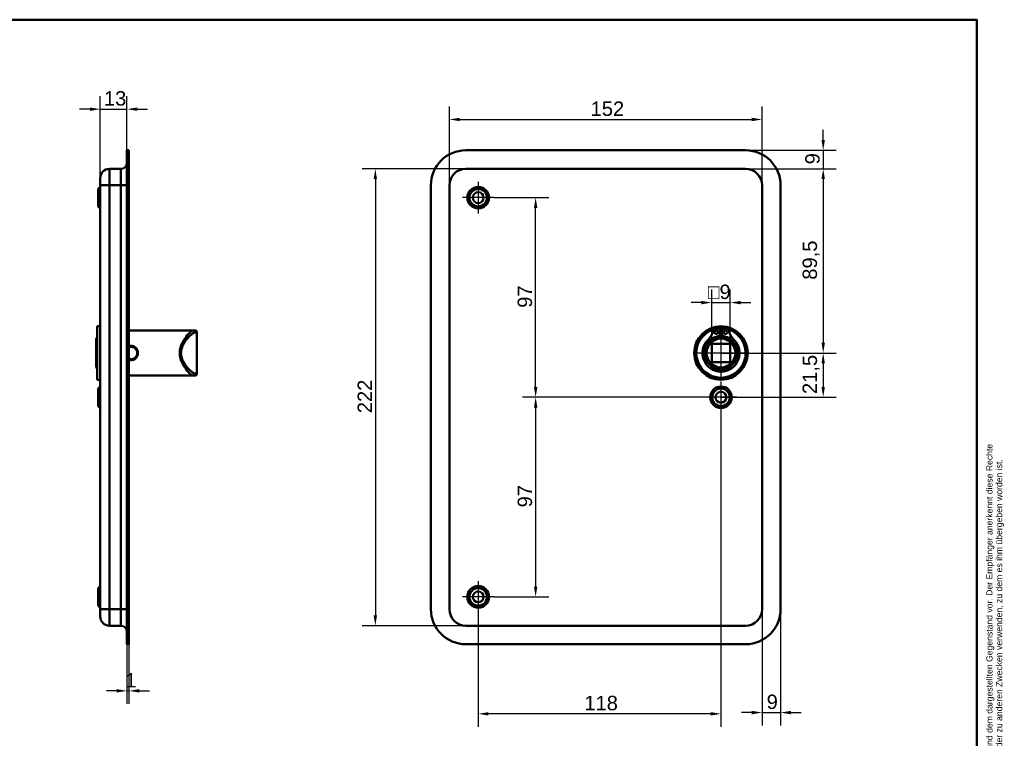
# Model space of a CAD drawing. Header units: millimetres. Extents: x 20 to 833, y 20 to 574.
# Tile 6 of 6: x 355 to 833, y 225 to 574. Entities that reach past the tile are written whole.
import ezdxf
from ezdxf.enums import TextEntityAlignment as Align

# ---------------------------------------------------------------- set-up
doc = ezdxf.new("R2010")
doc.units = ezdxf.units.MM
doc.header["$LTSCALE"] = 2
for name, color, linetype, lineweight in [('Bemaßungen(DIN)', 7, 'Continuous', 25), ('Mittelpunktmarkierung(DIN)', 7, 'Continuous', 25), ('Sichtbare Kanten(DIN)', 7, 'Continuous', 50), ('Sichtbare tangentiale Kanten(DIN)', 7, 'Continuous', 50), ('Skizziergeometrie(DIN)', 7, 'Continuous', 50), ('Skizzierlinie(DIN)', 7, 'Continuous', 25), ('Symbole(DIN)', 7, 'Continuous', 25)]:
    doc.layers.add(name, color=color, linetype=linetype, lineweight=lineweight)
doc.styles.add('Aktuell-DIN', font='arial.ttf')
doc.styles.add('STANDARD-DIN~0', font='arial.ttf')
doc.styles.add('Textstil10', font='arial.ttf')
doc.styles.add('Textstil41', font='arial.ttf', dxfattribs={"width": 0.8})
doc.styles.add('Textstil83', font='arial.ttf', dxfattribs={"width": 0.8})
doc.dimstyles.new('CAD-LAN', dxfattribs={"dimscale": 2, "dimtxt": 3.5, "dimasz": 2.5, "dimexe": 3.175, "dimexo": 0, "dimgap": 0.8, "dimtad": 1, "dimrnd": 1e-08, "dimtxsty": 'STANDARD-DIN~0', "dimcen": 0.09, "dimdle": 10, "dimclrd": 250, "dimclre": 250, "dimclrt": 250, "dimadec": 0, "dimazin": 2, "dimtfac": 1, "dimtmove": 0, "dimatfit": 3, "dimfxl": 1, "dimtolj": 1, "dimtzin": 0, "dimlwd": 25, "dimlwe": 25, "dimarcsym": 0})

# ---------------------------------------------------------------- blocks, each defined once
blk = doc.blocks.new('Ränder Standardrahmen')
at = {"layer": 'Skizziergeometrie(DIN)', "flags": 128}
blk.add_lwpolyline([(10, 10), (10, 287), (410, 287), (410, 10), (10, 10)], dxfattribs=at)
blk = doc.blocks.new('Schriftfelder Heusser')
at = {"layer": 'Skizziergeometrie(DIN)'}
for p, q in [((101, 229.92), (101, 236.92)), ((101, 236.92), (291, 236.92)), ((111, 229.92), (111, 236.92)), ((123, 229.92), (123, 236.92)), ((232, 229.92), (232, 236.92)), ((256, 229.92), (256, 236.92)), ((291, 236.92), (291, 229.92)), ((101, 191.42), (101, 229.92)), ((101, 229.92), (291, 229.92)), ((111, 229.92), (111, 221.42)), ((123, 229.92), (123, 221.42)), ((232, 229.92), (232, 221.42)), ((256, 229.92), (256, 221.42)), ((291, 229.92), (291, 191.42)), ((101, 221.42), (291, 221.42)), ((150, 221.42), (150, 204.42)), ((198.85, 221.42), (198.85, 204.42)), ((216.35, 221.42), (216.35, 204.42)), ((238.35, 221.42), (238.35, 204.42)), ((278, 221.42), (278, 191.42)), ((278, 208.67), (291, 208.67)), ((101, 204.42), (291, 204.42)), ((142, 204.42), (142, 191.42)), ((236, 204.42), (236, 191.42)), ((278, 200.17), (291, 200.17)), ((291, 191.42), (101, 191.42))]:
    blk.add_line(p, q, dxfattribs=at)
at = {"layer": 'Skizzierlinie(DIN)'}
for p, q in [((113.5, 221.42), (113.5, 204.42)), ((118, 221.42), (118, 204.42)), ((162.35, 221.42), (162.35, 204.42)), ((166.85, 221.42), (166.85, 204.42)), ((113.5, 217.17), (150, 217.17)), ((162.35, 217.17), (278, 217.17)), ((113.5, 212.92), (150, 212.92)), ((162.35, 212.92), (278, 212.92)), ((113.5, 208.67), (150, 208.67)), ((162.35, 208.67), (278, 208.67))]:
    blk.add_line(p, q, dxfattribs=at)
for centre in [(115.75, 219.25), (164.6, 219.25), (115.75, 215.04), (164.6, 215.04), (115.75, 210.79), (164.6, 210.79), (115.75, 206.54), (164.6, 206.54)]:
    blk.add_circle(centre, 1.75, dxfattribs=at)
at = {"layer": 'Symbole(DIN)', "color": 7, "insert": (293.33, 191.7), "char_height": 1.5, "width": 182.3003, "attachment_point": 1, "rotation": 90, "line_spacing_factor": 0.944221, "style": 'Aktuell-DIN'}
blk.add_mtext('\\fArial|b0|i0;\\H1.5000;Die Schlossfabrik Heusser AG ist Eigentümerin dieses Dokumentes und behält sich alle Rechte an diesem und dem dargestellten Gegenstand vor. Der Empfänger anerkennt diese Rechte\\Pund wird das Dokument nicht ohne schriftliche Ermächtigung der Eigentümerin Dritten zugänglich machen oder zu anderen Zwecken verwenden, zu dem es ihm übergeben worden ist.\\P ', dxfattribs=at)
at = {"layer": 'Symbole(DIN)', "color": 179, "true_color": 0x262659, "style": 'Aktuell-DIN'}
for s, insert, char_height, attachment_point in [('Material', (265.02, 225.62), 2.489, 5), ('Pos.', (106, 227), 2.489, 2), ('Menge', (117, 227), 2.489, 2), ('Benennung', (125.81, 225.38), 2.489, 4), ('B-Nummer', (234.74, 225.62), 2.489, 4), ('\\fArial|b0|i0;Gezeichnet', (200.05, 219.23), 2, 4), ('\\fArial|b0|i0;a', (115.81, 219.53), 2, 5), ('\\fArial|b0|i0;e', (164.54, 219.53), 2, 5), ('\\fArial|b0|i0;b', (115.75, 215), 2, 5), ('\\fArial|b0|i0;f', (164.55, 215.06), 2, 5), ('\\fArial|b0|i0;Freigegeben', (199.92, 216), 2, 1), ('\\fArial|b0|i0;c', (115.75, 211.01), 2, 5), ('\\fArial|b0|i0;g', (164.63, 211.05), 2, 5), ('\\fArial|b0|i0;Projekt', (200, 211.98), 2, 1), ('\\fArial|b0|i0;d', (115.76, 206.55), 2, 5), ('\\fArial|b0|i0;h', (164.55, 206.57), 2, 5), ('\\fArial|b0|i0;CAD-Nr.', (200, 207.5), 2, 1), ('\\fArial|b0|i0;\\H2.0000;Massstab', (284.39, 206.37), 2, 5), ('\\fArial|b0|i0;\\H2.0000;Baugruppe', (143.1, 203.73), 2, 1), ('\\fArial|b0|i0;Zeichnungs-Nr.', (237, 203.5), 2, 1), ('\\fArial|b0|i0;\\H2.5000;4853 Murgenthal', (113.33, 192.46), 2.5, 7)]:
    blk.add_mtext(s, dxfattribs=dict(at, insert=insert, char_height=char_height, attachment_point=attachment_point))
at = {"layer": 'Symbole(DIN)', "color": 179, "true_color": 0x262659, "attachment_point": 5, "style": 'Aktuell-DIN'}
for s, insert, char_height, width in [('Änd.', (107.21, 213), 2.489, 12.3494), ('Änd.', (156.12, 212.76), 2.489, 12.3494), ('\\fArial|b0|i0;Änderung', (284.51, 202.33), 2, 12.1143)]:
    blk.add_mtext(s, dxfattribs=dict(at, insert=insert, char_height=char_height, width=width))
at = {"layer": 'Symbole(DIN)', "color": 7, "insert": (143.1, 196.62), "char_height": 4.5, "width": 90.18, "attachment_point": 4, "style": 'Aktuell-DIN'}
blk.add_mtext('\\fArial|b0|i0;\\W0.90;\\H4.5000;Heusser-Muschel Serie 3  EN179', dxfattribs=at)
at = {"layer": 'Symbole(DIN)', "color": 179, "true_color": 0x262659, "style": 'Textstil10'}
blk.add_attdef('ERSTELLUNGSDATUM_001', (217.26, 218.29), '', height=2, dxfattribs=at)
at = {"layer": 'Symbole(DIN)', "color": 179, "true_color": 0x262659}
for tag, height, style, p in [('AUTOR', 2.49, 'Aktuell-DIN', (240.03, 219.26)), ('KONTROLLDATUM', 2, 'Textstil10', (217.42, 215.04)), ('KONTROLLIERT_VON', 2, 'Textstil10', (239.98, 215.05))]:
    blk.add_attdef(tag, text='', height=height, dxfattribs=dict(at, style=style)).set_placement(p, align=Align.MIDDLE_LEFT)
at = {"layer": 'Symbole(DIN)', "color": 7, "style": 'Textstil83', "width": 0.8}
blk.add_attdef('Anfänglicher_Ansichtsmaßstab_001', (281.57, 213.34), '', height=2.3, dxfattribs=at)
at = {"layer": 'Symbole(DIN)', "color": 179, "true_color": 0x262659, "style": 'Textstil10'}
blk.add_attdef('PROJEKT', text='', height=2, dxfattribs=at).set_placement((217.77, 209.72), align=Align.BOTTOM_LEFT)
at = {"layer": 'Symbole(DIN)', "color": 7, "style": 'Textstil41', "width": 0.8}
blk.add_attdef('STATUS', text='', height=5, dxfattribs=at).set_placement((284.53, 195.86), align=Align.MIDDLE_CENTER)
blk = doc.blocks.new('*D8')
at = {"layer": 'Bemaßungen(DIN)', "color": 250, "linetype": 'Continuous', "lineweight": 25, "true_color": 0x3f3f3f, "transparency": 16777216}
for p, q in [((707.69, 501.52), (751.73, 501.52)), ((745.38, 496.52), (745.38, 417.02)), ((695.69, 412.02), (751.73, 412.02))]:
    blk.add_line(p, q, dxfattribs=at)
at = {"layer": 'Bemaßungen(DIN)', "color": 250, "linetype": 'Continuous', "true_color": 0x3f3f3f, "transparency": 16777216}
for points in [[(744.55, 496.52), (746.21, 496.52), (745.38, 501.52)], [(744.55, 417.02), (746.21, 417.02), (745.38, 412.02)]]:
    blk.add_solid(points, dxfattribs=at)
at = {"layer": 'Defpoints', "color": 0, "linetype": 'Continuous', "transparency": 16777216}
for p in [(707.69, 501.52), (695.69, 412.02), (745.38, 412.02)]:
    blk.add_point(p, dxfattribs=at)
at = {"layer": 'Bemaßungen(DIN)', "color": 250, "linetype": 'Continuous', "lineweight": 25, "true_color": 0x3f3f3f, "transparency": 16777216, "insert": (735.37, 447.64), "char_height": 7, "attachment_point": 1, "rotation": 90, "style": 'STANDARD-DIN~0'}
blk.add_mtext('\\A1;89,5', dxfattribs=at)
blk = doc.blocks.new('*D9')
at = {"layer": 'Bemaßungen(DIN)', "color": 250, "linetype": 'Continuous', "lineweight": 25, "true_color": 0x3f3f3f, "transparency": 16777216}
for p, q in [((695.69, 412.02), (751.73, 412.02)), ((745.38, 407.02), (745.38, 395.52)), ((695.69, 390.52), (751.73, 390.52))]:
    blk.add_line(p, q, dxfattribs=at)
at = {"layer": 'Bemaßungen(DIN)', "color": 250, "linetype": 'Continuous', "true_color": 0x3f3f3f, "transparency": 16777216}
for points in [[(744.55, 407.02), (746.21, 407.02), (745.38, 412.02)], [(744.55, 395.52), (746.21, 395.52), (745.38, 390.52)]]:
    blk.add_solid(points, dxfattribs=at)
at = {"layer": 'Defpoints', "color": 0, "linetype": 'Continuous', "transparency": 16777216}
for p in [(695.69, 412.02), (695.69, 390.52), (745.38, 390.52)]:
    blk.add_point(p, dxfattribs=at)
at = {"layer": 'Bemaßungen(DIN)', "color": 250, "linetype": 'Continuous', "lineweight": 25, "true_color": 0x3f3f3f, "transparency": 16777216, "insert": (735.37, 392.09), "char_height": 7, "attachment_point": 1, "rotation": 90, "style": 'STANDARD-DIN~0'}
blk.add_mtext('\\A1;21,5', dxfattribs=at)
blk = doc.blocks.new('*D10')
at = {"layer": 'Bemaßungen(DIN)', "color": 250, "linetype": 'Continuous', "lineweight": 25, "true_color": 0x3f3f3f, "transparency": 16777216}
for p, q in [((745.38, 515.52), (745.38, 520.52)), ((707.69, 510.52), (751.73, 510.52)), ((745.38, 510.52), (745.38, 501.52)), ((707.69, 501.52), (751.73, 501.52)), ((745.38, 496.52), (745.38, 491.52))]:
    blk.add_line(p, q, dxfattribs=at)
at = {"layer": 'Bemaßungen(DIN)', "color": 250, "linetype": 'Continuous', "true_color": 0x3f3f3f, "transparency": 16777216}
for points in [[(744.55, 515.52), (746.21, 515.52), (745.38, 510.52)], [(744.55, 496.52), (746.21, 496.52), (745.38, 501.52)]]:
    blk.add_solid(points, dxfattribs=at)
at = {"layer": 'Defpoints', "color": 0, "linetype": 'Continuous', "transparency": 16777216}
for p in [(707.69, 510.52), (707.69, 501.52), (745.38, 501.52)]:
    blk.add_point(p, dxfattribs=at)
at = {"layer": 'Bemaßungen(DIN)', "color": 250, "linetype": 'Continuous', "lineweight": 25, "true_color": 0x3f3f3f, "transparency": 16777216, "insert": (736.63, 503.71), "char_height": 7, "attachment_point": 1, "rotation": 90, "style": 'STANDARD-DIN~0'}
blk.add_mtext('\\A1;9', dxfattribs=at)
blk = doc.blocks.new('*D11')
at = {"layer": 'Bemaßungen(DIN)', "color": 250, "linetype": 'Continuous', "lineweight": 25, "true_color": 0x3f3f3f, "transparency": 16777216}
for p, q in [((585.34, 487.52), (611.96, 487.52)), ((605.61, 395.52), (605.61, 482.52)), ((695.69, 390.52), (599.26, 390.52))]:
    blk.add_line(p, q, dxfattribs=at)
at = {"layer": 'Bemaßungen(DIN)', "color": 250, "linetype": 'Continuous', "true_color": 0x3f3f3f, "transparency": 16777216}
for points in [[(604.78, 482.52), (606.45, 482.52), (605.61, 487.52)], [(604.78, 395.52), (606.45, 395.52), (605.61, 390.52)]]:
    blk.add_solid(points, dxfattribs=at)
at = {"layer": 'Defpoints', "color": 0, "linetype": 'Continuous', "transparency": 16777216}
for p in [(585.34, 487.52), (605.61, 487.52), (695.69, 390.52)]:
    blk.add_point(p, dxfattribs=at)
at = {"layer": 'Bemaßungen(DIN)', "color": 250, "linetype": 'Continuous', "lineweight": 25, "true_color": 0x3f3f3f, "transparency": 16777216, "insert": (596.87, 434), "char_height": 7, "attachment_point": 1, "rotation": 90, "style": 'STANDARD-DIN~0'}
blk.add_mtext('\\A1;97', dxfattribs=at)
blk = doc.blocks.new('*D12')
at = {"layer": 'Bemaßungen(DIN)', "color": 250, "linetype": 'Continuous', "lineweight": 25, "true_color": 0x3f3f3f, "transparency": 16777216}
for p, q in [((695.69, 390.52), (599.26, 390.52)), ((605.61, 385.52), (605.61, 298.52)), ((585.34, 293.52), (611.96, 293.52))]:
    blk.add_line(p, q, dxfattribs=at)
at = {"layer": 'Bemaßungen(DIN)', "color": 250, "linetype": 'Continuous', "true_color": 0x3f3f3f, "transparency": 16777216}
for points in [[(604.78, 385.52), (606.45, 385.52), (605.61, 390.52)], [(604.78, 298.52), (606.45, 298.52), (605.61, 293.52)]]:
    blk.add_solid(points, dxfattribs=at)
at = {"layer": 'Defpoints', "color": 0, "linetype": 'Continuous', "transparency": 16777216}
for p in [(695.69, 390.52), (585.34, 293.52), (605.61, 293.52)]:
    blk.add_point(p, dxfattribs=at)
at = {"layer": 'Bemaßungen(DIN)', "color": 250, "linetype": 'Continuous', "lineweight": 25, "true_color": 0x3f3f3f, "transparency": 16777216, "insert": (596.87, 337), "char_height": 7, "attachment_point": 1, "rotation": 90, "style": 'STANDARD-DIN~0'}
blk.add_mtext('\\A1;97', dxfattribs=at)
blk = doc.blocks.new('*D13')
at = {"layer": 'Bemaßungen(DIN)', "color": 250, "linetype": 'Continuous', "lineweight": 25, "true_color": 0x3f3f3f, "transparency": 16777216}
for p, q in [((563.69, 493.52), (563.69, 531.87)), ((715.69, 493.52), (715.69, 531.87)), ((568.69, 525.52), (710.69, 525.52))]:
    blk.add_line(p, q, dxfattribs=at)
at = {"layer": 'Bemaßungen(DIN)', "color": 250, "linetype": 'Continuous', "true_color": 0x3f3f3f, "transparency": 16777216}
for points in [[(568.69, 526.35), (568.69, 524.68), (563.69, 525.52)], [(710.69, 526.35), (710.69, 524.68), (715.69, 525.52)]]:
    blk.add_solid(points, dxfattribs=at)
at = {"layer": 'Defpoints', "color": 0, "linetype": 'Continuous', "transparency": 16777216}
for p in [(715.69, 525.52), (563.69, 493.52), (715.69, 493.52)]:
    blk.add_point(p, dxfattribs=at)
at = {"layer": 'Bemaßungen(DIN)', "color": 250, "linetype": 'Continuous', "lineweight": 25, "true_color": 0x3f3f3f, "transparency": 16777216, "insert": (632.32, 534.26), "char_height": 7, "attachment_point": 1, "style": 'STANDARD-DIN~0'}
blk.add_mtext('\\A1;152', dxfattribs=at)
blk = doc.blocks.new('*D14')
at = {"layer": 'Bemaßungen(DIN)', "color": 250, "linetype": 'Continuous', "lineweight": 25, "true_color": 0x3f3f3f, "transparency": 16777216}
for p, q in [((571.69, 501.52), (521.34, 501.52)), ((527.69, 496.52), (527.69, 284.52)), ((571.69, 279.52), (521.34, 279.52))]:
    blk.add_line(p, q, dxfattribs=at)
at = {"layer": 'Bemaßungen(DIN)', "color": 250, "linetype": 'Continuous', "true_color": 0x3f3f3f, "transparency": 16777216}
for points in [[(526.86, 496.52), (528.52, 496.52), (527.69, 501.52)], [(526.86, 284.52), (528.52, 284.52), (527.69, 279.52)]]:
    blk.add_solid(points, dxfattribs=at)
at = {"layer": 'Defpoints', "color": 0, "linetype": 'Continuous', "transparency": 16777216}
for p in [(571.69, 501.52), (527.69, 279.52), (571.69, 279.52)]:
    blk.add_point(p, dxfattribs=at)
at = {"layer": 'Bemaßungen(DIN)', "color": 250, "linetype": 'Continuous', "lineweight": 25, "true_color": 0x3f3f3f, "transparency": 16777216, "insert": (519.06, 382.76), "char_height": 7, "attachment_point": 1, "rotation": 90, "style": 'STANDARD-DIN~0'}
blk.add_mtext('\\A1;222', dxfattribs=at)
blk = doc.blocks.new('*D15')
at = {"layer": 'Bemaßungen(DIN)', "color": 250, "linetype": 'Continuous', "lineweight": 25, "true_color": 0x3f3f3f, "transparency": 16777216}
for p, q in [((695.69, 382.87), (695.69, 230.33)), ((577.69, 285.87), (577.69, 230.33)), ((690.69, 236.68), (582.69, 236.68))]:
    blk.add_line(p, q, dxfattribs=at)
at = {"layer": 'Bemaßungen(DIN)', "color": 250, "linetype": 'Continuous', "true_color": 0x3f3f3f, "transparency": 16777216}
for points in [[(582.69, 237.51), (582.69, 235.84), (577.69, 236.68)], [(690.69, 237.51), (690.69, 235.84), (695.69, 236.68)]]:
    blk.add_solid(points, dxfattribs=at)
at = {"layer": 'Defpoints', "color": 0, "linetype": 'Continuous', "transparency": 16777216}
for p in [(695.69, 382.87), (577.69, 285.87), (577.69, 236.68)]:
    blk.add_point(p, dxfattribs=at)
at = {"layer": 'Bemaßungen(DIN)', "color": 250, "linetype": 'Continuous', "lineweight": 25, "true_color": 0x3f3f3f, "transparency": 16777216, "insert": (629.28, 245.42), "char_height": 7, "attachment_point": 1, "style": 'STANDARD-DIN~0'}
blk.add_mtext('\\A1;118', dxfattribs=at)
blk = doc.blocks.new('*D16')
at = {"layer": 'Bemaßungen(DIN)', "color": 250, "linetype": 'Continuous', "lineweight": 25, "true_color": 0x3f3f3f, "transparency": 16777216}
for p, q in [((715.69, 287.52), (715.69, 230.93)), ((724.69, 287.52), (724.69, 230.93)), ((710.69, 237.28), (705.69, 237.28)), ((715.69, 237.28), (724.69, 237.28)), ((729.69, 237.28), (734.69, 237.28))]:
    blk.add_line(p, q, dxfattribs=at)
at = {"layer": 'Bemaßungen(DIN)', "color": 250, "linetype": 'Continuous', "true_color": 0x3f3f3f, "transparency": 16777216}
for points in [[(710.69, 238.12), (710.69, 236.45), (715.69, 237.28)], [(729.69, 238.12), (729.69, 236.45), (724.69, 237.28)]]:
    blk.add_solid(points, dxfattribs=at)
at = {"layer": 'Defpoints', "color": 0, "linetype": 'Continuous', "transparency": 16777216}
for p in [(715.69, 287.52), (724.69, 287.52), (724.69, 237.28)]:
    blk.add_point(p, dxfattribs=at)
at = {"layer": 'Bemaßungen(DIN)', "color": 250, "linetype": 'Continuous', "lineweight": 25, "true_color": 0x3f3f3f, "transparency": 16777216, "insert": (717.89, 246.03), "char_height": 7, "attachment_point": 1, "style": 'STANDARD-DIN~0'}
blk.add_mtext('\\A1;9', dxfattribs=at)
blk = doc.blocks.new('*D17')
at = {"layer": 'Bemaßungen(DIN)', "color": 250, "linetype": 'Continuous', "lineweight": 25, "true_color": 0x3f3f3f, "transparency": 16777216}
for p, q in [((691.19, 416.52), (691.19, 442.87)), ((700.19, 416.52), (700.19, 442.87)), ((686.19, 436.52), (681.19, 436.52)), ((691.19, 436.52), (700.19, 436.52)), ((705.19, 436.52), (710.19, 436.52))]:
    blk.add_line(p, q, dxfattribs=at)
at = {"layer": 'Bemaßungen(DIN)', "color": 250, "linetype": 'Continuous', "true_color": 0x3f3f3f, "transparency": 16777216}
for points in [[(686.19, 437.35), (686.19, 435.68), (691.19, 436.52)], [(705.19, 437.35), (705.19, 435.68), (700.19, 436.52)]]:
    blk.add_solid(points, dxfattribs=at)
at = {"layer": 'Defpoints', "color": 0, "linetype": 'Continuous', "transparency": 16777216}
for p in [(700.19, 436.52), (691.19, 416.52), (700.19, 416.52)]:
    blk.add_point(p, dxfattribs=at)
at = {"layer": 'Bemaßungen(DIN)', "color": 250, "linetype": 'Continuous', "lineweight": 25, "true_color": 0x3f3f3f, "transparency": 16777216, "insert": (689.32, 445.26), "char_height": 7, "attachment_point": 1, "style": 'STANDARD-DIN~0'}
blk.add_mtext('\\A1;\\fAIGDT|b0|i0;\\H7.0000;o\\fArial|b0|i0;\\H7.0000;9', dxfattribs=at)
blk = doc.blocks.new('*D18')
at = {"layer": 'Bemaßungen(DIN)', "color": 250, "linetype": 'Continuous', "lineweight": 25, "true_color": 0x3f3f3f, "transparency": 16777216}
for p, q in [((393.95, 497.02), (393.95, 536.87)), ((406.95, 510.52), (406.95, 536.87)), ((388.95, 530.52), (383.95, 530.52)), ((393.95, 530.52), (406.95, 530.52)), ((411.95, 530.52), (416.95, 530.52))]:
    blk.add_line(p, q, dxfattribs=at)
at = {"layer": 'Bemaßungen(DIN)', "color": 250, "linetype": 'Continuous', "true_color": 0x3f3f3f, "transparency": 16777216}
for points in [[(388.95, 531.35), (388.95, 529.68), (393.95, 530.52)], [(411.95, 531.35), (411.95, 529.68), (406.95, 530.52)]]:
    blk.add_solid(points, dxfattribs=at)
at = {"layer": 'Defpoints', "color": 0, "linetype": 'Continuous', "transparency": 16777216}
for p in [(406.95, 530.52), (406.95, 510.52), (393.95, 497.02)]:
    blk.add_point(p, dxfattribs=at)
at = {"layer": 'Bemaßungen(DIN)', "color": 250, "linetype": 'Continuous', "lineweight": 25, "true_color": 0x3f3f3f, "transparency": 16777216, "insert": (395.77, 539.27), "char_height": 7, "attachment_point": 1, "style": 'STANDARD-DIN~0'}
blk.add_mtext('\\A1;13', dxfattribs=at)
blk = doc.blocks.new('*D19')
at = {"layer": 'Bemaßungen(DIN)', "color": 250, "linetype": 'Continuous', "lineweight": 25, "true_color": 0x3f3f3f, "transparency": 16777216}
for p, q in [((406.95, 270.52), (406.95, 241.51)), ((407.95, 270.52), (407.95, 241.51)), ((401.95, 247.86), (396.95, 247.86)), ((406.95, 247.86), (407.95, 247.86)), ((412.95, 247.86), (417.95, 247.86))]:
    blk.add_line(p, q, dxfattribs=at)
at = {"layer": 'Bemaßungen(DIN)', "color": 250, "linetype": 'Continuous', "true_color": 0x3f3f3f, "transparency": 16777216}
for points in [[(401.95, 248.69), (401.95, 247.02), (406.95, 247.86)], [(412.95, 248.69), (412.95, 247.02), (407.95, 247.86)]]:
    blk.add_solid(points, dxfattribs=at)
at = {"layer": 'Defpoints', "color": 0, "linetype": 'Continuous', "transparency": 16777216}
for p in [(406.95, 270.52), (407.95, 270.52), (407.95, 247.86)]:
    blk.add_point(p, dxfattribs=at)
at = {"layer": 'Bemaßungen(DIN)', "color": 250, "linetype": 'Continuous', "lineweight": 25, "true_color": 0x3f3f3f, "transparency": 16777216, "insert": (406.16, 256.49), "char_height": 7, "attachment_point": 1, "style": 'STANDARD-DIN~0'}
blk.add_mtext('\\A1;1', dxfattribs=at)

msp = doc.modelspace()

# ---------------------------------------------------------------- linework, layer by layer
at = {"layer": 'Mittelpunktmarkierung(DIN)', "linetype": 'Continuous'}
for p, q in [((577.691, 495.166), (577.691, 479.866)), ((585.341, 487.516), (570.041, 487.516)), ((695.691, 424.016), (695.691, 400.016)), ((707.691, 412.016), (683.691, 412.016)), ((695.691, 398.166), (695.691, 382.866)), ((703.341, 390.516), (688.041, 390.516)), ((577.691, 301.166), (577.691, 285.866)), ((585.341, 293.516), (570.041, 293.516))]:
    msp.add_line(p, q, dxfattribs=at)
at = {"layer": 'Sichtbare Kanten(DIN)'}
for p, q in [((406.95, 493.516), (406.95, 510.516)), ((407.95, 510.516), (406.95, 510.516)), ((407.95, 493.516), (407.95, 510.516)), ((571.691, 510.516), (707.691, 510.516)), ((398.45, 501.516), (403.95, 501.516)), ((707.691, 501.516), (571.691, 501.516)), ((393.95, 493.516), (393.95, 497.016)), ((393.95, 493.516), (393.95, 287.516)), ((406.95, 493.516), (406.95, 287.516)), ((407.95, 493.516), (407.95, 287.516)), ((554.691, 287.516), (554.691, 493.516)), ((563.691, 493.516), (563.691, 287.516)), ((715.691, 287.516), (715.691, 493.516)), ((724.691, 493.516), (724.691, 287.516)), ((392.95, 491.766), (393.95, 492.766)), ((392.95, 483.266), (392.95, 491.766)), ((392.95, 483.266), (393.95, 482.266)), ((392.45, 425.016), (392.45, 399.016)), ((392.45, 425.016), (393.95, 425.016)), ((407.95, 423.016), (434.95, 423.016)), ((434.95, 423.016), (439.28, 423.016)), ((439.28, 423.016), (439.95, 423.016)), ((440.95, 402.016), (440.95, 422.016)), ((692.05, 423.974), (695.074, 423.974)), ((695.074, 423.974), (695.074, 420.274)), ((696.307, 420.274), (696.307, 423.974)), ((696.307, 423.974), (699.331, 423.974)), ((391.95, 419.016), (392.45, 419.516)), ((391.95, 405.016), (391.95, 419.016)), ((691.191, 407.516), (691.191, 416.516)), ((691.191, 416.516), (700.191, 416.516)), ((700.191, 416.516), (700.191, 407.516)), ((700.191, 407.516), (691.191, 407.516)), ((391.95, 405.016), (392.45, 404.516)), ((392.45, 399.016), (393.95, 399.016)), ((407.95, 401.016), (434.95, 401.016)), ((434.95, 401.016), (439.28, 401.016)), ((439.95, 401.016), (439.28, 401.016)), ((392.95, 394.766), (393.95, 395.766)), ((392.95, 386.266), (392.95, 394.766)), ((392.95, 386.266), (393.95, 385.266)), ((392.95, 297.766), (393.95, 298.766)), ((392.95, 289.266), (392.95, 297.766)), ((392.95, 289.266), (393.95, 288.266)), ((393.95, 284.016), (393.95, 287.516)), ((406.95, 270.516), (406.95, 287.516)), ((407.95, 270.516), (407.95, 287.516)), ((398.45, 279.516), (403.95, 279.516)), ((571.691, 279.516), (707.691, 279.516)), ((407.95, 270.516), (406.95, 270.516)), ((707.691, 270.516), (571.691, 270.516))]:
    msp.add_line(p, q, dxfattribs=at)
for centre, radius in [((577.691, 487.516), 5.25), ((577.691, 487.516), 4.25), ((577.691, 487.516), 2.65), ((695.691, 412.016), 13), ((695.691, 412.016), 12.5), ((693.459, 422.124), 0.85), ((697.922, 422.124), 0.85), ((695.691, 412.016), 8), ((695.691, 412.016), 7), ((695.691, 390.516), 5.25), ((695.691, 390.516), 4.25), ((695.691, 390.516), 2.65), ((577.691, 293.516), 5.25), ((577.691, 293.516), 4.25), ((577.691, 293.516), 2.65)]:
    msp.add_circle(centre, radius, dxfattribs=at)
for centre, radius, start, end in [((571.691, 493.516), 17, 90, 180), ((707.691, 493.516), 17, 0, 90), ((403.95, 504.516), 3, 270, 0), ((398.45, 497.016), 4.5, 90, 180), ((571.691, 493.516), 8, 90, 180), ((707.691, 493.516), 8, 0, 90), ((439.95, 422.016), 1, 0, 90), ((695.691, 412.016), 12, 108.17213, 71.82787), ((683.368, 424.714), 8.678, 314.1409, 355.03295), ((695.691, 412.016), 12, 85.21102, 94.78898), ((708.014, 424.714), 8.678, 184.96705, 225.8591), ((695.691, 412.016), 9.017, 134.1409, 45.8591), ((695.691, 412.749), 7.55, 94.68501, 144.3129), ((695.691, 412.016), 8.2, 63.63056, 116.36944), ((695.691, 412.016), 9, 86.0711, 93.9289), ((695.691, 412.749), 7.55, 35.6871, 85.31499), ((439.95, 402.016), 1, 270, 0), ((571.691, 287.516), 17, 180, 270), ((571.691, 287.516), 8, 180, 270), ((707.691, 287.516), 8, 270, 0), ((707.691, 287.516), 17, 270, 0), ((398.45, 284.016), 4.5, 180, 270), ((403.95, 276.516), 3, 0, 90)]:
    msp.add_arc(centre, radius, start, end, dxfattribs=at)
for points, knots in [([(408.95, 408.537), (408.95, 408.537), (408.95, 408.537), (408.95, 408.537), (409.456, 408.537), (410.467, 408.781), (411.663, 409.772), (412.337, 411.207), (412.341, 413.371), (410.975, 415.136), (409.116, 415.574), (408.272, 415.44), (407.95, 415.337)], [-0.0000187, -0.0000187, -0.0000187, -0.0000187, 0, 0, 0, 0.1510764, 0.3021528, 0.4532292, 0.6043056, 0.9064584, 1.0575348, 1.1585849, 1.1585849, 1.1585849, 1.1585849]), ([(407.95, 414.844), (408.269, 414.957), (408.609, 415.016), (408.949, 415.016), (409.401, 415.016), (409.853, 414.912), (410.256, 414.717), (411.062, 414.327), (411.672, 413.565), (411.873, 412.689), (411.974, 412.251), (411.975, 411.785), (411.874, 411.345), (411.773, 410.906), (411.573, 410.493), (411.294, 410.144), (411.016, 409.796), (410.66, 409.511), (410.256, 409.316), (409.853, 409.12), (409.401, 409.016), (408.95, 409.016), (408.95, 409.016), (408.95, 409.016), (408.95, 409.016)], [0.943805, 0.943805, 0.943805, 0.943805, 1.0575348, 1.0575348, 1.0575348, 1.2086112, 1.2086112, 1.2086112, 1.510764, 1.510764, 1.510764, 1.6618403, 1.6618403, 1.6618403, 1.8129167, 1.8129167, 1.8129167, 1.9639931, 1.9639931, 1.9639931, 2.1150695, 2.1150695, 2.1150695, 2.1150881, 2.1150881, 2.1150881, 2.1150881])]:
    msp.add_open_spline(points, degree=3, knots=knots, dxfattribs=at)
for points in [[(408.95, 409.016), (408.61, 409.016), (408.269, 409.075), (407.95, 409.188)], [(407.95, 408.696), (408.272, 408.592), (408.611, 408.538), (408.95, 408.537)]]:
    msp.add_open_spline(points, degree=3, dxfattribs=at)
at = {"layer": 'Sichtbare tangentiale Kanten(DIN)'}
for p, q in [((398.45, 501.516), (398.45, 493.516)), ((403.95, 493.516), (403.95, 501.516)), ((393.95, 493.516), (398.45, 493.516)), ((398.45, 287.516), (398.45, 493.516)), ((398.45, 493.516), (403.95, 493.516)), ((403.95, 493.516), (403.95, 287.516)), ((406.95, 493.516), (403.95, 493.516)), ((407.95, 493.516), (406.95, 493.516)), ((440.95, 422.016), (440.245, 422.016)), ((408.95, 408.538), (408.95, 409.016)), ((440.245, 402.016), (440.95, 402.016)), ((398.45, 287.516), (393.95, 287.516)), ((398.45, 287.516), (398.45, 279.516)), ((398.45, 287.516), (403.95, 287.516)), ((403.95, 279.516), (403.95, 287.516)), ((403.95, 287.516), (406.95, 287.516)), ((407.95, 287.516), (406.95, 287.516))]:
    msp.add_line(p, q, dxfattribs=at)
for centre, major_axis, start_param, end_param in [((439.28, 422.016), (0, 1), 4.712389, 6.2831853), ((439.28, 402.016), (0, -1), 0, 1.5707963)]:
    msp.add_ellipse(centre, major_axis=major_axis, ratio=0.9647528, start_param=start_param, end_param=end_param, dxfattribs=at)
for points, knots in [([(439.28, 423.016), (439.065, 423.016), (438.529, 422.809), (437.136, 421.683), (435.039, 419.219), (433.031, 415.617), (432.471, 412.026), (432.813, 409.789), (433.365, 408.157), (434.042, 406.65), (435.439, 404.33), (437.14, 402.349), (438.528, 401.223), (439.065, 401.016), (439.28, 401.016)], [-3.4261334, -3.4261334, -3.4261334, -3.4261334, -3.1814096, -2.9366858, -2.4472382, -1.9577905, -1.7130667, -1.4683429, -1.345981, -1.2236191, -0.9788953, -0.4894476, -0.2447238, 0, 0, 0, 0]), ([(440.245, 402.016), (440.019, 402.016), (439.737, 402.11), (439.412, 402.285), (439.088, 402.46), (438.722, 402.716), (438.33, 403.037), (437.545, 403.678), (436.649, 404.579), (435.79, 405.682), (435.361, 406.234), (434.941, 406.836), (434.564, 407.494), (434.375, 407.822), (434.197, 408.165), (434.035, 408.522), (433.873, 408.878), (433.728, 409.249), (433.607, 409.632), (433.365, 410.398), (433.222, 411.211), (433.223, 412.026), (433.225, 412.841), (433.372, 413.657), (433.612, 414.419), (434.091, 415.944), (434.935, 417.254), (435.798, 418.357), (436.66, 419.46), (437.547, 420.356), (438.33, 420.996), (438.722, 421.316), (439.087, 421.572), (439.412, 421.747), (439.736, 421.922), (440.019, 422.016), (440.245, 422.016)], [0, 0, 0, 0, 0.2447238, 0.2447238, 0.2447238, 0.4894476, 0.4894476, 0.4894476, 0.9788953, 0.9788953, 0.9788953, 1.2236191, 1.2236191, 1.2236191, 1.345981, 1.345981, 1.345981, 1.4683429, 1.4683429, 1.4683429, 1.7130667, 1.7130667, 1.7130667, 1.9577905, 1.9577905, 1.9577905, 2.4472382, 2.4472382, 2.4472382, 2.9366858, 2.9366858, 2.9366858, 3.1814096, 3.1814096, 3.1814096, 3.4261334, 3.4261334, 3.4261334, 3.4261334])]:
    msp.add_open_spline(points, degree=3, knots=knots, dxfattribs=at)

# ---------------------------------------------------------------- block references
at = {"xscale": 2, "yscale": 2, "zscale": 2}
msp.add_blockref('Ränder Standardrahmen', (0, 0), dxfattribs=at)
msp.add_blockref('Schriftfelder Heusser', (238, -362.833), dxfattribs=at).add_auto_attribs({'ERSTELLUNGSDATUM_001': '23.12.2020', 'Anfänglicher_Ansichtsmaßstab_001': '1 : 2'})

# ---------------------------------------------------------------- dimensions: what is measured, and where the dimension line sits
at = {"layer": 'Bemaßungen(DIN)', "color": 250, "linetype": 'Continuous', "lineweight": 25, "true_color": 0x3f3f3f}
for base, p1, p2, angle, override, picture, middle in [((406.95, 530.516), (393.95, 497.016), (406.95, 510.516), 180, {"dimgap": 0.8, "dimdec": 2, "dimtol": 0, "dimlim": 0, "dimtp": 0, "dimtm": 0, "dimtdec": 2, "dimtofl": 1, "dimatfit": 1}, '*D18', (400.45, 530.516)), ((715.691, 525.516), (563.691, 493.516), (715.691, 493.516), 180, {"dimgap": 0.8, "dimdec": 2, "dimtol": 0, "dimlim": 0, "dimtp": 0, "dimtm": 0, "dimtdec": 2, "dimtofl": 0, "dimatfit": 1}, '*D13', (639.691, 525.516)), ((745.379, 501.516), (707.691, 510.516), (707.691, 501.516), 270, {"dimgap": 0.8, "dimdec": 2, "dimtol": 0, "dimlim": 0, "dimtp": 0, "dimtm": 0, "dimtdec": 2, "dimtofl": 1, "dimatfit": 1}, '*D10', (745.379, 506.016)), ((527.691, 279.516), (571.691, 501.516), (571.691, 279.516), 90, {"dimgap": 0.8, "dimdec": 2, "dimtol": 0, "dimlim": 0, "dimtp": 0, "dimtm": 0, "dimtdec": 2, "dimtofl": 0, "dimatfit": 1}, '*D14', (527.691, 390.516)), ((745.379, 412.016), (707.691, 501.516), (695.691, 412.016), 90, {"dimgap": 0.8, "dimdec": 2, "dimtol": 0, "dimlim": 0, "dimtp": 0, "dimtm": 0, "dimtdec": 2, "dimtofl": 0, "dimatfit": 1}, '*D8', (745.379, 456.766)), ((605.613, 487.516), (695.691, 390.516), (585.341, 487.516), 90, {"dimgap": 0.8, "dimdec": 2, "dimtol": 0, "dimlim": 0, "dimtp": 0, "dimtm": 0, "dimtdec": 2, "dimtofl": 0, "dimatfit": 1}, '*D11', (605.613, 439.016)), ((745.379, 390.516), (695.691, 412.016), (695.691, 390.516), 90, {"dimgap": 0.8, "dimdec": 2, "dimtol": 0, "dimlim": 0, "dimtp": 0, "dimtm": 0, "dimtdec": 2, "dimtofl": 0, "dimatfit": 1}, '*D9', (745.379, 401.266)), ((605.613, 293.516), (695.691, 390.516), (585.341, 293.516), 90, {"dimgap": 0.8, "dimdec": 2, "dimtol": 0, "dimlim": 0, "dimtp": 0, "dimtm": 0, "dimtdec": 2, "dimtofl": 0, "dimatfit": 1}, '*D12', (605.613, 342.016)), ((577.691, 236.675), (695.691, 382.866), (577.691, 285.866), 180, {"dimgap": 0.8, "dimdec": 2, "dimtol": 0, "dimlim": 0, "dimtp": 0, "dimtm": 0, "dimtdec": 2, "dimtofl": 0, "dimatfit": 1}, '*D15', (636.691, 236.675)), ((407.95, 247.858), (406.95, 270.516), (407.95, 270.516), 180, {"dimgap": 0.8, "dimdec": 2, "dimtol": 0, "dimlim": 0, "dimtp": 0, "dimtm": 0, "dimtdec": 2, "dimtofl": 1, "dimatfit": 1}, '*D19', (407.45, 247.858))]:
    dim = msp.add_linear_dim(base=base, p1=p1, p2=p2, angle=angle, dimstyle='CAD-LAN', override=override, dxfattribs=at)
    dim.commit()
    dim.dimension.update_dxf_attribs({"geometry": picture, "text_midpoint": middle, "dimtype": 160})
dim = msp.add_linear_dim(base=(700.191, 436.516), p1=(691.191, 416.516), p2=(700.191, 416.516), angle=180, text='\\fAIGDT|b0|i0;\\H7.0000;o\\fArial|b0|i0;\\H7.0000;<>', dimstyle='CAD-LAN', override={"dimgap": 0.8, "dimdec": 2, "dimtol": 0, "dimlim": 0, "dimtp": 0, "dimtm": 0, "dimtdec": 2, "dimtofl": 1, "dimatfit": 1}, dxfattribs=at)
dim.commit()
dim.dimension.update_dxf_attribs({"geometry": '*D17', "text_midpoint": (695.691, 436.516), "dimtype": 160})
dim = msp.add_linear_dim(base=(724.691, 237.283), p1=(715.691, 287.516), p2=(724.691, 287.516), dimstyle='CAD-LAN', override={"dimgap": 0.8, "dimdec": 2, "dimtol": 0, "dimlim": 0, "dimtp": 0, "dimtm": 0, "dimtdec": 2, "dimtofl": 1, "dimatfit": 1}, dxfattribs=at)
dim.commit()
dim.dimension.update_dxf_attribs({"geometry": '*D16', "text_midpoint": (720.191, 237.283), "dimtype": 160})

doc.saveas('drawing.dxf')
